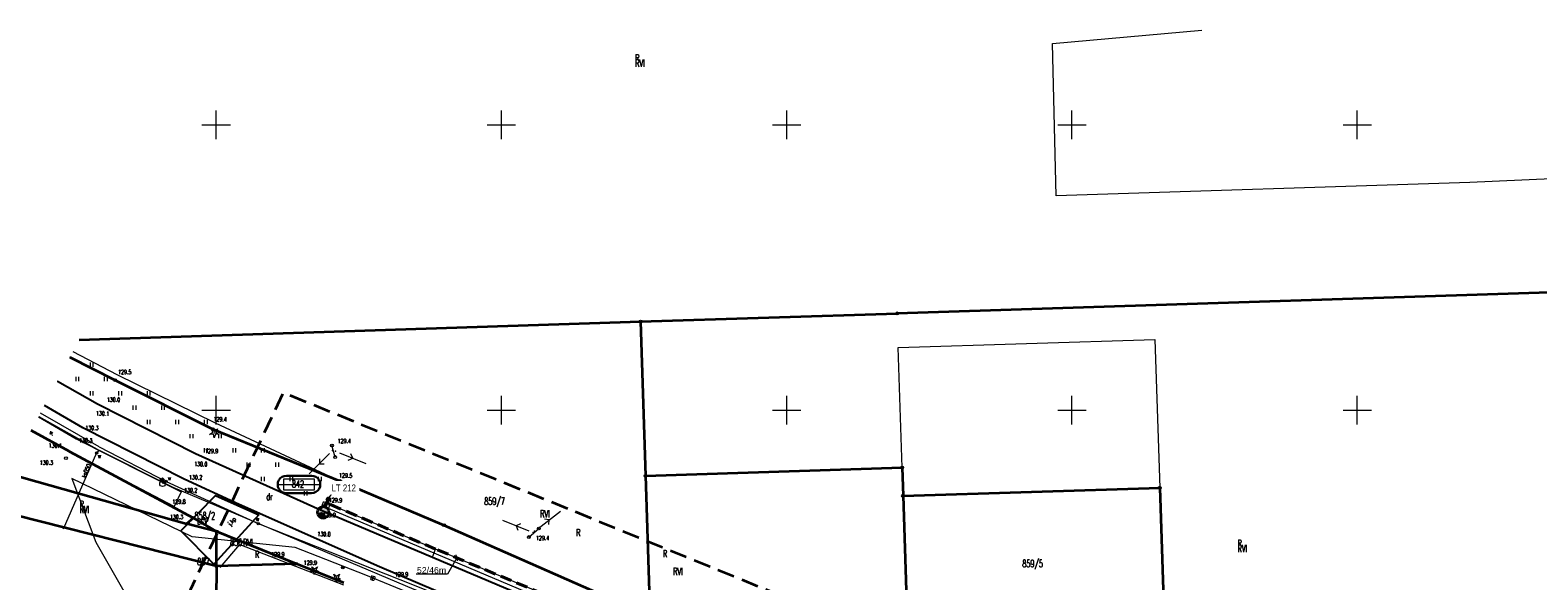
# Model space of a CAD drawing. Header units: metres. Extents: x 0 to 6497944, y 0 to 5963356.
# Tile 78 of 197: x 6496667 to 6496932, y 5963220 to 5963317. Entities that reach past the tile are written whole.
import ezdxf
from ezdxf import colors
from ezdxf.entities.mleader import LeaderData, LeaderLine
from ezdxf.math import Vec2, Vec3

# ---------------------------------------------------------------- set-up
doc = ezdxf.new("R2010")
doc.units = ezdxf.units.M
doc.header["$MEASUREMENT"] = 0
doc.linetypes.add('L_0_04', pattern=[1.5, 1, -0.5])
doc.layers.get('0').update_dxf_attribs({"color": 8, "linetype": 'CONTINUOUS', "lineweight": 13})
doc.layers.get('DEFPOINTS').update_dxf_attribs({"linetype": 'CONTINUOUS', "lineweight": 0, "true_color": 0xffffff})
for name, color, linetype, lineweight in [('209_OPIS_KONTURU_KLASYFIKACYJNEGO', 8, 'CONTINUOUS', 13), ('210_OZNACZENIE_UzYTKU', 8, 'CONTINUOUS', 13), ('211_NR_DZIAlKI', 7, 'CONTINUOUS', 25), ('217_GRANICA_KONTURU_KLASYFIKCYJNEGO', 8, 'CONTINUOUS', 13), ('218_GRANICA_UzYTKU', 8, 'CONTINUOUS', 13), ('219_LINIA_GRANICY', 3, 'CONTINUOUS', 35), ('drzewo_iglaste__punkt_', 8, 'CONTINUOUS', 13), ('E_działki', 96, 'CONTINUOUS', 30), ('E_proj_opisy_ośw', 1, 'CONTINUOUS', 13), ('E_proj_opisy_ośw.', 7, 'CONTINUOUS', 13), ('E_proj_ośw_latarnia', 1, 'CONTINUOUS', 35), ('E_proj_ośw_linia_obw. 200', 1, 'L_0_04', 40), ('hydrant__punkt_', 5, 'CONTINUOUS', 13), ('JEZDNIA__POWIERZCHNIA_', 8, 'CONTINUOUS', 25), ('KIERUNEK_LINI_NAPOWIETRZNEJ', 1, 'CONTINUOUS', 13), ('OGRODZENIE_TRWAlE__LINIA_', 8, 'CONTINUOUS', 13), ('PRZEWoD_KANALIZACYJNY__LINIA_', 36, 'CONTINUOUS', 13), ('PRZEWoD_KANALIZACYJNY__LINIA__ATR1', 36, 'CONTINUOUS', 13), ('PRZEWoD_TELEKOMUNIKACYJNY__LINIA_', 30, 'CONTINUOUS', 13), ('PRZEWoD_TELEKOMUNIKACYJNY__LINIA__ATR1', 30, 'CONTINUOUS', 13), ('PRZEWoD_WODOCIaGOWY__LINIA_', 5, 'CONTINUOUS', 13), ('PRZEWoD_WODOCIaGOWY__LINIA__ATR1', 5, 'CONTINUOUS', 13), ('PUNKT_WYSOKOsCIOWY_NATURALNY_ATR2', 8, 'CONTINUOUS', 13), ('RoW_PRZYDROzNY__POWIERZCHNIA_', 8, 'CONTINUOUS', 13), ('RoW_PRZYDROzNY__POWIERZCHNIA__ATR17', 8, 'CONTINUOUS', 13), ('siatka', 8, 'CONTINUOUS', 13), ('slup__punkt_', 8, 'CONTINUOUS', 13), ('SlUP_laCZONY__LINIA_', 1, 'CONTINUOUS', 13), ('slup_laczony__linia____symbol', 1, 'CONTINUOUS', 13), ('TRAWNIK__POWIERZCHNIA_', 8, 'CONTINUOUS', 13), ('trawnik__powierzchnia____symbol', 8, 'CONTINUOUS', 13), ('ZAKRES', 190, 'L_0_04', 35), ('zasuwa___siec_kanalizacyjna__punkt_', 36, 'CONTINUOUS', 13), ('ZASUWA___SIEC_KANALIZACYJNA__PUNKT__ATR17', 36, 'CONTINUOUS', 13), ('zasuwa___siec_wodociagowa__punkt_', 5, 'CONTINUOUS', 13), ('ZASUWA___SIEC_WODOCIaGOWA__PUNKT__ATR17', 5, 'CONTINUOUS', 13)]:
    doc.layers.add(name, color=color, linetype=linetype, lineweight=lineweight)
doc.layers.add('E_pomocnicza', color=3, linetype='CONTINUOUS', lineweight=13, plot=False)
doc.styles.add('Andy', font='arial.ttf', dxfattribs={"height": 2})
doc.styles.add('Narrow', font='ARIALN.TTF', dxfattribs={"height": 2})
doc.styles.get("Standard").update_dxf_attribs({"font": 'simplex.shx'})

# ---------------------------------------------------------------- blocks, each defined once
blk = doc.blocks.new('DIG')
at = {"color": 0, "linetype": 'Continuous', "lineweight": 18, "flags": 128}
blk.add_lwpolyline([(-1, 1.3), (0, 0.6), (1, 1.3), (0.5, 0.2), (1.4, -0.4), (0.3, -0.4), (0, -1.5), (-0.3, -0.4), (-1.4, -0.4), (-0.5, 0.2), (-1, 1.3)], dxfattribs=at)
at = {"color": 0, "linetype": 'Continuous', "lineweight": 18}
blk.add_circle((0, 0), 0.1, dxfattribs=at)
blk = doc.blocks.new('PNN')
at = {"color": 0, "linetype": 'Continuous', "lineweight": 18, "flags": 128}
for points in [[(1.5, 0), (11.5, 0)], [(5.3, -1.2), (6.5, 0), (5.3, 1.2)]]:
    blk.add_lwpolyline(points, dxfattribs=at)
blk = doc.blocks.new('BUIB04_01')
at = {"color": 0, "linetype": 'Continuous', "lineweight": 18}
blk.add_circle((0, 0), 0.5, dxfattribs=at)
blk = doc.blocks.new('GRT')
at = {"color": 0, "linetype": 'Continuous', "lineweight": 18}
blk.add_circle((0, 0), 0.5, dxfattribs=at)
blk = doc.blocks.new('GRO')
at = {"color": 0, "linetype": 'Continuous', "lineweight": 13}
blk.add_circle((0, 0), 0.1, dxfattribs=at)
blk = doc.blocks.new('A$C5E955987')
at = {"layer": 'E_proj_ośw_latarnia'}
blk.add_hatch(color=256, dxfattribs=at).paths.add_polyline_path([(0.07, 1.38, 0.389707), (0.56, 0.11), (0.56, 0.11, 0.683546)])
at = {"layer": 'E_proj_ośw_latarnia', "true_color": 0xffffff}
h = blk.add_hatch(color=7, dxfattribs=at)
h.dxf.hatch_style = 1
h.paths.add_polyline_path([(3.22, 1.82, 1), (3.41, 1.89, 1)], flags=0)
h.paths.add_polyline_path([(3.2, 1.61), (3.57, 1.74), (3.43, 2.11), (3.06, 1.98)])
h.paths.add_polyline_path([(3.22, 1.82, -1), (3.41, 1.89, -1)], flags=16)
h.paths.add_polyline_path([(0.07, 1.38, -0.683546), (0.56, 0.11, 0.679532), (1.95, 1.36, 0.687575)])
h = blk.add_hatch(color=7, dxfattribs=at)
h.dxf.hatch_style = 1
h.paths.add_polyline_path([(3.22, 1.82, 1), (3.41, 1.89, 1)])
at = {"layer": 'E_proj_ośw_latarnia'}
blk.add_lwpolyline([(0.07, 1.38, 0.389707), (0.56, 0.11), (0.56, 0.11, 0.683546)], format="xyb", close=True, dxfattribs=at)
at = {"layer": 'E_proj_ośw_latarnia', "flags": 128}
blk.add_lwpolyline([(3.13, 1.79), (1.95, 1.36)], dxfattribs=at)
at = {"layer": 'E_proj_ośw_latarnia'}
blk.add_lwpolyline([(3.57, 1.74), (3.2, 1.61), (3.06, 1.98), (3.43, 2.11)], close=True, dxfattribs=at)
for centre, radius in [((1.01, 1.01), 1.01), ((3.32, 1.86), 0.0984)]:
    blk.add_circle(centre, radius, dxfattribs=at)
blk = doc.blocks.new('*U21')
at = {"linetype": 'Continuous', "flags": 128}
blk.add_lwpolyline([(0.39, -1.12, -1.023376), (0.39, 1.12), (3.64, 1.12, -1.000213), (3.64, -1.12)], format="xyb", close=True, dxfattribs=at)
at = {"layer": 'E_pomocnicza', "color": 7, "lineweight": 0, "true_color": 0xffffff, "flags": 128}
for points in [[(-0.73, 0), (4.75, 0)], [(0, 0.7), (0, -0.7), (4.03, -0.7), (4.03, 0.7), (0, 0.7)]]:
    blk.add_lwpolyline(points, dxfattribs=at)
blk = doc.blocks.new('_None')
blk = doc.blocks.new('_Oblique')
at = {"color": 0, "linetype": 'ByBlock', "lineweight": -2}
blk.add_line((-0.5, -0.5), (0.5, 0.5), dxfattribs=at)

msp = doc.modelspace()

# ---------------------------------------------------------------- linework, layer by layer
at = {"layer": '217_GRANICA_KONTURU_KLASYFIKCYJNEGO', "flags": 128}
for points in [[(6496846.59, 5963314.21), (6496872.78, 5963316.56)], [(6496847.25, 5963287.55), (6496846.59, 5963314.21)], [(6496919.7, 5963289.87), (6496847.25, 5963287.55)], [(6496954.81, 5963291.46), (6496919.7, 5963289.87)], [(6496819.37, 5963266.97), (6496957.3, 5963271.41)], [(6496774.4, 5963265.52), (6496819.37, 5963266.97)], [(6496676, 5963262.35), (6496774.4, 5963265.52)], [(6496819.56, 5963260.97), (6496864.54, 5963262.42)], [(6496820.24, 5963239.98), (6496819.56, 5963260.97)], [(6496864.54, 5963262.42), (6496865.38, 5963236.43)], [(6496674.38, 5963259.28), (6496682.32, 5963255.26)], [(6496682.32, 5963255.26), (6496699.42, 5963246.69)], [(6496674.32, 5963242.75), (6496667.61, 5963246.46)], [(6496699.42, 5963246.69), (6496721.72, 5963237.61)], [(6496695.99, 5963231.16), (6496674.32, 5963242.75)], [(6496820.4, 5963234.99), (6496820.24, 5963239.98)], [(6496663.62, 5963238.91), (6496694.86, 5963230.11)], [(6496721.72, 5963237.61), (6496739.93, 5963229.89)], [(6496865.38, 5963236.43), (6496820.4, 5963234.99)], [(6496660.35, 5963232.72), (6496700.08, 5963222.71)], [(6496694.86, 5963230.11), (6496695.99, 5963231.16)], [(6496694.86, 5963230.11), (6496700.09, 5963228.76)], [(6496700.09, 5963228.76), (6496695.99, 5963231.16)], [(6496700.08, 5963222.71), (6496700.09, 5963228.76)], [(6496714.03, 5963223.11), (6496700.09, 5963228.76)], [(6496739.93, 5963229.89), (6496767.28, 5963217.87)], [(6496700.08, 5963222.71), (6496699.85, 5963198.51)], [(6496700.08, 5963222.71), (6496714.03, 5963223.11)], [(6496722.37, 5963219.76), (6496714.03, 5963223.11)]]:
    msp.add_lwpolyline(points, dxfattribs=at)
at = {"layer": '218_GRANICA_UzYTKU', "flags": 128}
for points in [[(6496846.59, 5963314.21), (6496872.78, 5963316.56)], [(6496847.25, 5963287.55), (6496846.59, 5963314.21)], [(6496919.7, 5963289.87), (6496847.25, 5963287.55)], [(6496954.81, 5963291.46), (6496919.7, 5963289.87)], [(6496819.37, 5963266.97), (6496957.3, 5963271.41)], [(6496774.4, 5963265.52), (6496819.37, 5963266.97)], [(6496676, 5963262.35), (6496774.4, 5963265.52)], [(6496819.56, 5963260.97), (6496864.54, 5963262.42)], [(6496820.24, 5963239.98), (6496819.56, 5963260.97)], [(6496864.54, 5963262.42), (6496865.38, 5963236.43)], [(6496682.32, 5963255.26), (6496674.38, 5963259.28)], [(6496699.42, 5963246.69), (6496682.32, 5963255.26)], [(6496674.32, 5963242.75), (6496667.61, 5963246.46)], [(6496721.72, 5963237.61), (6496699.42, 5963246.69)], [(6496695.99, 5963231.16), (6496674.32, 5963242.75)], [(6496820.4, 5963234.99), (6496820.24, 5963239.98)], [(6496663.62, 5963238.91), (6496694.86, 5963230.11)], [(6496739.93, 5963229.89), (6496721.72, 5963237.61)], [(6496865.38, 5963236.43), (6496820.4, 5963234.99)], [(6496660.35, 5963232.72), (6496700.08, 5963222.71)], [(6496694.86, 5963230.11), (6496695.99, 5963231.16)], [(6496694.86, 5963230.11), (6496700.09, 5963228.76)], [(6496700.09, 5963228.76), (6496695.99, 5963231.16)], [(6496700.08, 5963222.71), (6496700.09, 5963228.76)], [(6496714.03, 5963223.11), (6496700.09, 5963228.76)], [(6496767.28, 5963217.87), (6496739.93, 5963229.89)], [(6496700.08, 5963222.71), (6496699.85, 5963198.51)], [(6496700.08, 5963222.71), (6496714.03, 5963223.11)], [(6496722.37, 5963219.76), (6496714.03, 5963223.11)]]:
    msp.add_lwpolyline(points, dxfattribs=at)
at = {"layer": '219_LINIA_GRANICY', "flags": 128}
for points in [[(6496957.3, 5963271.41), (6496819.37, 5963266.97)], [(6496774.4, 5963265.52), (6496819.37, 5963266.97)], [(6496676, 5963262.35), (6496774.4, 5963265.52)], [(6496774.4, 5963265.52), (6496775.26, 5963238.54)], [(6496674.38, 5963259.28), (6496682.32, 5963255.26)], [(6496682.32, 5963255.26), (6496699.42, 5963246.69)], [(6496674.32, 5963242.75), (6496667.61, 5963246.46)], [(6496699.42, 5963246.69), (6496721.72, 5963237.61)], [(6496674.32, 5963242.75), (6496695.99, 5963231.16)], [(6496775.26, 5963238.54), (6496820.24, 5963239.98)], [(6496820.24, 5963239.98), (6496820.4, 5963234.99)], [(6496663.62, 5963238.91), (6496694.86, 5963230.11)], [(6496721.72, 5963237.61), (6496739.93, 5963229.89)], [(6496775.26, 5963238.54), (6496776.03, 5963214.63)], [(6496820.4, 5963234.99), (6496865.38, 5963236.43)], [(6496820.4, 5963234.99), (6496821.23, 5963209.24)], [(6496865.38, 5963236.43), (6496866.42, 5963204.23)], [(6496700.08, 5963222.71), (6496660.35, 5963232.72)], [(6496694.86, 5963230.11), (6496695.99, 5963231.16)], [(6496700.09, 5963228.76), (6496694.86, 5963230.11)], [(6496700.09, 5963228.76), (6496695.99, 5963231.16)], [(6496700.08, 5963222.71), (6496700.09, 5963228.76)], [(6496714.03, 5963223.11), (6496700.09, 5963228.76)], [(6496739.93, 5963229.89), (6496767.28, 5963217.87)], [(6496700.08, 5963222.71), (6496699.85, 5963198.51)], [(6496714.03, 5963223.11), (6496700.08, 5963222.71)], [(6496722.37, 5963219.76), (6496714.03, 5963223.11)]]:
    msp.add_lwpolyline(points, dxfattribs=at)
at = {"layer": 'DEFPOINTS', "linetype": 'Continuous'}
for points in [[(6496718.27, 5963232.59), (6496718.82, 5963233.99)], [(6497088.04, 5963087.57), (6497060.05, 5963098.83), (6497042.3, 5963105.91), (6497018.38, 5963115.11), (6496987.88, 5963126.75), (6496948.56, 5963142.25), (6496913.72, 5963155.87), (6496877.69, 5963170.07), (6496842.01, 5963184.2), (6496806.21, 5963198.27), (6496777.12, 5963209.77), (6496767.44, 5963213.65), (6496738.46, 5963225.7), (6496718.82, 5963233.99)], [(6496946.34, 5963142.53), (6496899.76, 5963160.7), (6496900.19, 5963161.78), (6496899.77, 5963160.7), (6496853.19, 5963178.88), (6496853.58, 5963180.13), (6496853.19, 5963178.88), (6496806.7, 5963197.29), (6496807.2, 5963198.56), (6496806.7, 5963197.29), (6496760.21, 5963215.69), (6496760.72, 5963216.97), (6496760.21, 5963215.69), (6496719.72, 5963232.79), (6496720.01, 5963233.48)], [(6496737.91, 5963224.3), (6496738.46, 5963225.7)]]:
    msp.add_lwpolyline(points, dxfattribs=at)
at = {"layer": 'drzewo_iglaste__punkt_', "flags": 128}
for points in [[(6496698.87, 5963245.78), (6496699.42, 5963246.14)], [(6496699.52, 5963245.8), (6496698.87, 5963245.78)], [(6496699.42, 5963246.14), (6496699.2, 5963246.75)], [(6496699.2, 5963246.75), (6496699.7, 5963246.34)], [(6496699.69, 5963245.17), (6496699.52, 5963245.8)], [(6496699.87, 5963245.8), (6496699.69, 5963245.17)], [(6496699.7, 5963246.34), (6496700.22, 5963246.74)], [(6496700.52, 5963245.76), (6496699.87, 5963245.8)], [(6496700.22, 5963246.74), (6496699.98, 5963246.13)], [(6496699.98, 5963246.13), (6496700.52, 5963245.76)]]:
    msp.add_lwpolyline(points, dxfattribs=at)
at = {"layer": 'drzewo_iglaste__punkt_'}
msp.add_circle((6496699.7, 5963246.04), 0.05, dxfattribs=at)
for p in [(6496717.25, 5963221.94, 130.27), (6496721.12, 5963220.63, 129.52)]:
    msp.add_point(p, dxfattribs=at)
at = {"layer": 'E_proj_ośw_linia_obw. 200', "ltscale": 2, "transparency": 33554687}
msp.add_lwpolyline([(6496945.98, 5963143.26), (6496913.72, 5963155.87), (6496900.48, 5963161.09, -0.40782), (6496900.25, 5963161.93, -0.383034), (6496899.48, 5963161.48), (6496877.69, 5963170.07), (6496853.92, 5963179.48, -0.389161), (6496853.69, 5963180.32, -0.368192), (6496852.96, 5963179.86), (6496842, 5963184.18), (6496807.47, 5963197.77, -0.385605), (6496807.22, 5963198.62, -0.323522), (6496806.5, 5963198.15), (6496777.12, 5963209.77), (6496767.44, 5963213.65), (6496761.01, 5963216.32, -0.384905), (6496760.79, 5963217.16, -0.357019), (6496760.05, 5963216.71), (6496738.46, 5963225.7), (6496719.92, 5963233.52, -0.426566), (6496719.67, 5963234.4, -1.422758)], format="xyb", dxfattribs=at)
at = {"layer": 'hydrant__punkt_', "flags": 128}
for points in [[(6496690.62, 5963238.14), (6496690.27, 5963237.79)], [(6496690.62, 5963237.64), (6496690.62, 5963238.14)], [(6496690.62, 5963238.14), (6496690.97, 5963237.79)]]:
    msp.add_lwpolyline(points, dxfattribs=at)
at = {"layer": 'hydrant__punkt_'}
msp.add_circle((6496690.62, 5963237.14), 0.5, dxfattribs=at)
at = {"layer": 'JEZDNIA__POWIERZCHNIA_', "flags": 128}
for points in [[(6496672.18, 5963255.1), (6496679.24, 5963251.14), (6496696.42, 5963242.4), (6496718.27, 5963232.59), (6496757.55, 5963216.01), (6496766.89, 5963212.25)], [(6496773.11, 5963209.74), (6496774.89, 5963207.29), (6496774.9, 5963203.5), (6496755.11, 5963211.33), (6496728.65, 5963222.58), (6496704.07, 5963233.51), (6496694.42, 5963237.93), (6496676.66, 5963246.9), (6496669.91, 5963250.82)], [(6496707.51, 5963231.69), (6496699.58, 5963223.05), (6496693.8, 5963228.9), (6496699.88, 5963235.07), (6496707.51, 5963231.69)]]:
    msp.add_lwpolyline(points, dxfattribs=at)
at = {"layer": 'KIERUNEK_LINI_NAPOWIETRZNEJ'}
for p in [(6496720.4, 5963242.94), (6496720.94, 5963242.82), (6496755.59, 5963228.57), (6496755.83, 5963228.81)]:
    msp.add_point(p, dxfattribs=at)
at = {"layer": 'OGRODZENIE_TRWAlE__LINIA_', "flags": 128}
msp.add_lwpolyline([(6496700.72, 5963222.46), (6496704.15, 5963226.52), (6496722.34, 5963219.45)], dxfattribs=at)
at = {"layer": 'PRZEWoD_KANALIZACYJNY__LINIA_', "flags": 128}
for points in [[(6496668.91, 5963248.92), (6496679.54, 5963242.96)], [(6496679.54, 5963242.96), (6496679.05, 5963242.53), (6496676.01, 5963235.59), (6496673.22, 5963229.18)], [(6496774.9, 5963202.73), (6496752.44, 5963211.61), (6496734.69, 5963218.61), (6496692.49, 5963236.5), (6496679.54, 5963242.96)]]:
    msp.add_lwpolyline(points, dxfattribs=at)
at = {"layer": 'PRZEWoD_TELEKOMUNIKACYJNY__LINIA_', "flags": 128}
msp.add_lwpolyline([(6496771.49, 5963202.48), (6496747.55, 5963212.35), (6496726.24, 5963221.11), (6496713.87, 5963225.96), (6496695.81, 5963227.81), (6496674.69, 5963238.03), (6496678.91, 5963226.93), (6496684.28, 5963217.5)], dxfattribs=at)
at = {"layer": 'PRZEWoD_WODOCIaGOWY__LINIA_', "flags": 128}
for points in [[(6496679.52, 5963243.61), (6496669.21, 5963249.49)], [(6496679.52, 5963243.61), (6496691.25, 5963237.53), (6496707.4, 5963230.16), (6496734.74, 5963219.39), (6496752.72, 5963212.06), (6496774.9, 5963203.29)], [(6496691.25, 5963237.53), (6496690.77, 5963237.44), (6496690.62, 5963237.14)]]:
    msp.add_lwpolyline(points, dxfattribs=at)
at = {"layer": 'RoW_PRZYDROzNY__POWIERZCHNIA_', "flags": 128}
msp.add_lwpolyline([(6496668.86, 5963248.83), (6496675.47, 5963244.98), (6496693.9, 5963235.73), (6496692.65, 5963233.15), (6496674.32, 5963242.75)], dxfattribs=at)
at = {"layer": 'siatka', "flags": 128}
for points in [[(6496697.5, 5963300), (6496702.5, 5963300)], [(6496700, 5963297.5), (6496700, 5963302.5)], [(6496747.5, 5963300), (6496752.5, 5963300)], [(6496750, 5963297.5), (6496750, 5963302.5)], [(6496797.5, 5963300), (6496802.5, 5963300)], [(6496800, 5963297.5), (6496800, 5963302.5)], [(6496847.5, 5963300), (6496852.5, 5963300)], [(6496850, 5963297.5), (6496850, 5963302.5)], [(6496897.5, 5963300), (6496902.5, 5963300)], [(6496900, 5963297.5), (6496900, 5963302.5)], [(6496700, 5963247.5), (6496700, 5963252.5)], [(6496750, 5963247.5), (6496750, 5963252.5)], [(6496800, 5963247.5), (6496800, 5963252.5)], [(6496850, 5963247.5), (6496850, 5963252.5)], [(6496900, 5963247.5), (6496900, 5963252.5)], [(6496697.5, 5963250), (6496702.5, 5963250)], [(6496747.5, 5963250), (6496752.5, 5963250)], [(6496797.5, 5963250), (6496802.5, 5963250)], [(6496847.5, 5963250), (6496852.5, 5963250)], [(6496897.5, 5963250), (6496902.5, 5963250)]]:
    msp.add_lwpolyline(points, dxfattribs=at)
at = {"layer": 'slup__punkt_'}
msp.add_circle((6496673.69, 5963241.61), 0.25, dxfattribs=at)
msp.add_point((6496722.21, 5963222.46, 129.7), dxfattribs=at)
at = {"layer": 'SlUP_laCZONY__LINIA_', "flags": 128}
for points in [[(6496720.88, 5963241.8), (6496720.31, 5963243.84)], [(6496720.88, 5963241.8), (6496720.31, 5963243.84)], [(6496754.81, 5963227.8), (6496756.56, 5963229.29)], [(6496754.81, 5963227.8), (6496756.56, 5963229.29)]]:
    msp.add_lwpolyline(points, dxfattribs=at)
at = {"layer": 'slup_laczony__linia____symbol'}
for centre in [(6496720.31, 5963243.84), (6496720.88, 5963241.8), (6496756.56, 5963229.29), (6496754.81, 5963227.8)]:
    msp.add_circle(centre, 0.25, dxfattribs=at)
at = {"layer": 'TRAWNIK__POWIERZCHNIA_', "flags": 128}
msp.add_lwpolyline([(6496674.91, 5963260.28), (6496682.62, 5963256.29), (6496699.84, 5963247.77), (6496721.73, 5963237.61), (6496718.27, 5963232.59), (6496696.42, 5963242.4), (6496679.24, 5963251.14), (6496672.18, 5963255.1)], dxfattribs=at)
at = {"layer": 'trawnik__powierzchnia____symbol', "flags": 128}
for points in [[(6496677.97, 5963257.59), (6496677.97, 5963258.34)], [(6496678.47, 5963257.59), (6496678.47, 5963258.34)], [(6496675.47, 5963255.09), (6496675.47, 5963255.84)], [(6496675.97, 5963255.09), (6496675.97, 5963255.84)], [(6496680.47, 5963255.09), (6496680.47, 5963255.84)], [(6496680.97, 5963255.09), (6496680.97, 5963255.84)], [(6496677.97, 5963252.59), (6496677.97, 5963253.34)], [(6496678.47, 5963252.59), (6496678.47, 5963253.34)], [(6496682.97, 5963252.59), (6496682.97, 5963253.34)], [(6496683.47, 5963252.59), (6496683.47, 5963253.34)], [(6496687.97, 5963252.59), (6496687.97, 5963253.34)], [(6496688.47, 5963252.59), (6496688.47, 5963253.34)], [(6496685.47, 5963250.09), (6496685.47, 5963250.84)], [(6496685.97, 5963250.09), (6496685.97, 5963250.84)], [(6496690.47, 5963250.09), (6496690.47, 5963250.84)], [(6496690.97, 5963250.09), (6496690.97, 5963250.84)], [(6496687.97, 5963247.59), (6496687.97, 5963248.34)], [(6496688.47, 5963247.59), (6496688.47, 5963248.34)], [(6496692.97, 5963247.59), (6496692.97, 5963248.34)], [(6496693.47, 5963247.59), (6496693.47, 5963248.34)], [(6496697.97, 5963247.59), (6496697.97, 5963248.34)], [(6496698.47, 5963247.59), (6496698.47, 5963248.34)], [(6496695.47, 5963245.09), (6496695.47, 5963245.84)], [(6496695.97, 5963245.09), (6496695.97, 5963245.84)], [(6496700.47, 5963245.09), (6496700.47, 5963245.84)], [(6496700.97, 5963245.09), (6496700.97, 5963245.84)], [(6496697.97, 5963242.59), (6496697.97, 5963243.34)], [(6496698.47, 5963242.59), (6496698.47, 5963243.34)], [(6496702.97, 5963242.59), (6496702.97, 5963243.34)], [(6496703.47, 5963242.59), (6496703.47, 5963243.34)], [(6496707.97, 5963242.59), (6496707.97, 5963243.34)], [(6496708.47, 5963242.59), (6496708.47, 5963243.34)], [(6496705.47, 5963240.09), (6496705.47, 5963240.84)], [(6496705.97, 5963240.09), (6496705.97, 5963240.84)], [(6496710.47, 5963240.09), (6496710.47, 5963240.84)], [(6496710.97, 5963240.09), (6496710.97, 5963240.84)], [(6496707.97, 5963237.59), (6496707.97, 5963238.34)], [(6496708.47, 5963237.59), (6496708.47, 5963238.34)], [(6496712.97, 5963237.59), (6496712.97, 5963238.34)], [(6496713.47, 5963237.59), (6496713.47, 5963238.34)], [(6496717.97, 5963237.59), (6496717.97, 5963238.34)], [(6496718.47, 5963237.59), (6496718.47, 5963238.34)], [(6496715.47, 5963235.09), (6496715.47, 5963235.84)], [(6496715.97, 5963235.09), (6496715.97, 5963235.84)]]:
    msp.add_lwpolyline(points, dxfattribs=at)
at = {"layer": 'ZAKRES', "ltscale": 3, "flags": 128}
msp.add_lwpolyline([(6497692.5, 5963219.5), (6497716, 5963186.5), (6497672.2, 5963172.1), (6497502, 5963111.8), (6497349, 5963052), (6497312.6, 5963038.4), (6497228.6, 5963030.4), (6497133.5, 5963045.2), (6496948.4, 5963119.5), (6496936.6, 5963083.2), (6496927.9, 5963075.7), (6496873, 5963095.9), (6496849.7, 5963104.2), (6496824.8, 5963105.1), (6496784.8, 5963107.4), (6496786.6, 5963174.3), (6496788.5, 5963184), (6496695.2, 5963217.9), (6496711.8, 5963253.1), (6496961, 5963151.5), (6497143.1, 5963082.8), (6497228.1, 5963066.8), (6497302.3, 5963072), (6497492.1, 5963142.6)], close=True, dxfattribs=at)
at = {"layer": 'zasuwa___siec_kanalizacyjna__punkt_'}
msp.add_circle((6496679.05, 5963242.53), 0.2, dxfattribs=at)
at = {"layer": 'zasuwa___siec_wodociagowa__punkt_'}
for centre in [(6496690.77, 5963237.44), (6496691.25, 5963237.53), (6496707.4, 5963230.16)]:
    msp.add_circle(centre, 0.2, dxfattribs=at)

# ---------------------------------------------------------------- block references
at = {"xscale": 0.5, "yscale": 0.5, "zscale": 0.5}
for name, p in [('GRT', (6496774.4, 5963265.52)), ('GRT', (6496819.37, 5963266.97)), ('GRT', (6496682.32, 5963255.26)), ('GRT', (6496699.42, 5963246.69)), ('GRO', (6496674.32, 5963242.75)), ('GRT', (6496820.24, 5963239.98)), ('GRT', (6496721.72, 5963237.61)), ('GRT', (6496775.26, 5963238.54)), ('GRT', (6496865.38, 5963236.43)), ('GRT', (6496820.4, 5963234.99)), ('GRT', (6496695.99, 5963231.16)), ('GRT', (6496694.86, 5963230.11)), ('GRT', (6496700.09, 5963228.76)), ('GRT', (6496739.93, 5963229.89)), ('GRT', (6496714.03, 5963223.11)), ('GRT', (6496700.08, 5963222.71))]:
    msp.add_blockref(name, p, dxfattribs=at)
at = {"layer": 'drzewo_iglaste__punkt_', "xscale": 0.5, "yscale": 0.5, "zscale": 0.5}
for p in [(6496717.25, 5963221.94), (6496721.12, 5963220.63)]:
    msp.add_blockref('DIG', p, dxfattribs=at)
at = {"layer": 'E_działki', "xscale": 1.35355978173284, "yscale": 1.35355978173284, "zscale": 1.35355978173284}
msp.add_blockref('*U21', (6496711.82, 5963237.01), dxfattribs=at)
at = {"layer": 'E_proj_ośw_latarnia', "rotation": 48.26325779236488}
msp.add_blockref('A$C5E955987', (6496718.85, 5963230.69), dxfattribs=at)
at = {"layer": 'KIERUNEK_LINI_NAPOWIETRZNEJ', "xscale": 0.5, "yscale": 0.5, "zscale": 0.5}
for p, rotation in [((6496720.4, 5963242.94), 225), ((6496720.94, 5963242.82), 338), ((6496755.59, 5963228.57), 158), ((6496755.83, 5963228.81), 38)]:
    msp.add_blockref('PNN', p, dxfattribs=dict(at, rotation=rotation))
at = {"layer": 'slup__punkt_', "xscale": 0.5, "yscale": 0.5, "zscale": 0.5}
msp.add_blockref('BUIB04_01', (6496722.21, 5963222.46), dxfattribs=at)

# ---------------------------------------------------------------- texts
at = {"layer": '209_OPIS_KONTURU_KLASYFIKACYJNEGO', "width": 0.66}
for s, p in [('RVI', (6496773.44, 5963310.15)), ('RVI', (6496773.44, 5963310.15)), ('RVI', (6496676.08, 5963232)), ('LsV', (6496696.67, 5963230.03)), ('RVI', (6496756.8, 5963231.25)), ('RVI', (6496704.72, 5963226.24)), ('RVI', (6496879.02, 5963225.16)), ('RVI', (6496879.02, 5963225.16)), ('RVI', (6496879.02, 5963225.16)), ('RVI', (6496879.02, 5963225.16)), ('RVI', (6496780.1, 5963221.15))]:
    msp.add_text(s, height=1.25, dxfattribs=at).set_placement(p)
at = {"layer": '210_OZNACZENIE_UzYTKU', "width": 0.66}
for s, p in [('R', (6496773.44, 5963311.05)), ('R', (6496773.44, 5963311.05)), ('R', (6496773.44, 5963311.05)), ('R', (6496676.08, 5963232.9)), ('dr', (6496708.8, 5963234.25)), ('Ls', (6496696.67, 5963230.03)), ('R', (6496763.1, 5963227.95)), ('R', (6496879.02, 5963226.06)), ('R', (6496879.02, 5963226.06)), ('R', (6496879.02, 5963226.06)), ('R', (6496879.02, 5963226.06)), ('R', (6496706.82, 5963224.14)), ('R', (6496778.3, 5963224.25))]:
    msp.add_text(s, height=1.25, dxfattribs=at).set_placement(p)
at = {"layer": '211_NR_DZIAlKI', "width": 0.66}
for s, p in [('842', (6496713.3, 5963236.45)), ('859/7', (6496747, 5963233.45)), ('858/2', (6496696.22, 5963230.89)), ('856', (6496702.45, 5963226.24)), ('857', (6496696.7, 5963222.85)), ('859/5', (6496841.3, 5963222.53))]:
    msp.add_text(s, height=1.25, dxfattribs=at).set_placement(p)
at = {"layer": 'JEZDNIA__POWIERZCHNIA_', "width": 0.7}
msp.add_text('j.kp', height=0.75, rotation=48.4, dxfattribs=at).set_placement((6496702.52, 5963229.74))
at = {"layer": 'PRZEWoD_KANALIZACYJNY__LINIA__ATR1', "width": 0.66}
msp.add_text('ksD50', height=0.75, rotation=67, dxfattribs=at).set_placement((6496677.12, 5963238.12))
at = {"layer": 'PRZEWoD_TELEKOMUNIKACYJNY__LINIA__ATR1', "width": 0.66}
msp.add_text('tD', height=0.75, rotation=337.8, dxfattribs=at).set_placement((6496726.92, 5963220.43))
at = {"layer": 'PRZEWoD_WODOCIaGOWY__LINIA__ATR1', "width": 0.66}
msp.add_text('w', height=0.75, rotation=63.4, dxfattribs=at).set_placement((6496690.66, 5963237.22))
at = {"layer": 'PUNKT_WYSOKOsCIOWY_NATURALNY_ATR2', "width": 0.66}
for s, rotation, p in [('129.5', 359.2, (6496682.81, 5963256.34)), ('130.1', 359.2, (6496678.93, 5963249.08)), ('130.0', 359.2, (6496680.84, 5963251.5)), ('130.3', 359.1, (6496677.06, 5963246.55)), ('130.3', 359.1, (6496677.06, 5963246.55)), ('129.4', 359.2, (6496699.54, 5963248.07)), ('130.3', 359.3, (6496675.98, 5963244.33)), ('129.4', 359.2, (6496721.29, 5963244.26)), ('130.1', 359.2, (6496670.65, 5963243.46)), ('129.9', 359.2, (6496698.03, 5963242.5)), ('130.3', 359.1, (6496669.08, 5963240.47)), ('130.0', 359.2, (6496696.14, 5963240.22)), ('130.2', 359.2, (6496695.24, 5963237.89)), ('129.5', 359.2, (6496721.52, 5963238.22)), ('129.8', 359.2, (6496692.32, 5963233.63)), ('130.2', 359.2, (6496694.38, 5963235.63)), ('129.9', 359.2, (6496719.75, 5963233.9)), ('130.3', 359.1, (6496691.89, 5963230.97)), ('129.9', 359.2, (6496718.66, 5963231.3)), ('129.9', 359.2, (6496718.66, 5963231.3)), ('130.0', 359.2, (6496717.74, 5963227.95)), ('129.4', 359.2, (6496756.04, 5963227.27)), ('129.9', 359.2, (6496709.66, 5963224.42)), ('129.9', 359.2, (6496715.34, 5963222.94)), ('129.9', 359.2, (6496731.33, 5963220.92))]:
    msp.add_text(s, height=0.75, rotation=rotation, dxfattribs=at).set_placement(p)
at = {"layer": 'RoW_PRZYDROzNY__POWIERZCHNIA__ATR17', "width": 0.66}
msp.add_text('w.', height=0.75, rotation=331.1, dxfattribs=at).set_placement((6496670.69, 5963245.93))
at = {"layer": 'ZASUWA___SIEC_KANALIZACYJNA__PUNKT__ATR17', "width": 0.66}
msp.add_text('w', height=0.75, dxfattribs=at).set_placement((6496679.24, 5963241.62))
at = {"layer": 'ZASUWA___SIEC_WODOCIaGOWA__PUNKT__ATR17', "width": 0.66}
for p in [(6496690.05, 5963237.52), (6496691.53, 5963237.75), (6496706.96, 5963230.58)]:
    msp.add_text('w', height=0.75, dxfattribs=at).set_placement(p)

# ---------------------------------------------------------------- next in the draw order: leaders
at = {"layer": 'E_proj_opisy_ośw', "lineweight": 13}
ml = msp.add_multileader_mtext('Standard', dxfattribs=at)
ml.set_content('{\\H1.1x;52/46m} ', color=256, style='Andy')
ml.set_leader_properties(color=256, linetype='CONTINUOUS', lineweight=-1)
ml.set_arrow_properties(name='OBLIQUE')
ml.build(insert=Vec2(0, 0))
ml.multileader.update_dxf_attribs({"has_dogleg": 0, "text_left_attachment_type": 6, "text_right_attachment_type": 6, "dogleg_length": 0.36, "arrow_head_size": 0.75})
ctx = ml.context
ctx.base_point, ctx.char_height, ctx.arrow_head_size, ctx.landing_gap_size, ctx.plane_origin = Vec3(6496734.98, 5963221.31), 1, 0.75, 0.3, Vec3(6496765.41, 5963205.47)
ctx.left_attachment, ctx.right_attachment, ctx.text_align_type = 6, 6, 1
notes = []
notes.append((ctx, [(0, (1, 1, 0), (6496740.9, 5963221.31), (-1, 0), 0.36, [(0, [(6496742.19, 5963224.17)], 0, [])])]))
ctx.mtext.insert, ctx.mtext.alignment, ctx.mtext.line_spacing_factor, ctx.mtext.line_spacing_style = Vec3(6496737.76, 5963222.53), 2, 0.9, 2
ctx.mtext.has_bg_fill, ctx.mtext.bg_color, ctx.mtext.bg_scale_factor, ctx.mtext.bg_transparency, ctx.mtext.use_window_bg_color = 1, -1073741824, 1.2, 0, 1
at = {"layer": 'E_proj_opisy_ośw.', "color": 10}
ml = msp.add_multileader_mtext('Standard', dxfattribs=at)
ml.set_content('\\A1;LT 212', color=10, style='Narrow')
ml.set_leader_properties(color=256)
ml.set_arrow_properties(name='NONE')
ml.build(insert=Vec2(0, 0))
ml.multileader.update_dxf_attribs({"leader_type": 0, "has_dogleg": 0, "has_text_frame": 1, "text_left_attachment_type": 3, "dogleg_length": 0.36, "arrow_head_size": 0, "scale": 0.7})
ctx = ml.context
ctx.base_point, ctx.scale, ctx.char_height, ctx.arrow_head_size, ctx.landing_gap_size, ctx.plane_origin = Vec3(6496719.81, 5963236.4), 0.7, 1.2, 0, 0.42, Vec3(6497570.01, 5963133.16)
ctx.left_attachment = 3
notes.append((ctx, [(0, (0, 0, 0), (0, 0), (1, 0), 1, [])]))
ctx.mtext.insert, ctx.mtext.line_spacing_factor, ctx.mtext.flow_direction = Vec3(6496720.23, 5963237), 0.266667, 5
ctx.mtext.has_bg_fill, ctx.mtext.bg_color, ctx.mtext.bg_scale_factor, ctx.mtext.bg_transparency, ctx.mtext.use_window_bg_color = 1, -1073741824, 1.5, 0, 1
for ctx, leaders in notes:
    for number, flags, end, landing, length, lines in leaders:
        leader = LeaderData()
        leader.index, (leader.has_last_leader_line, leader.has_dogleg_vector, leader.attachment_direction) = number, flags
        leader.last_leader_point, leader.dogleg_vector, leader.dogleg_length = Vec3(end), Vec3(landing), length
        for number, points, colour, breaks in lines:
            line = LeaderLine()
            line.index, line.vertices, line.color, line.breaks = number, Vec3.list(points), colors.encode_raw_color(colour), breaks
            leader.lines.append(line)
        ctx.leaders.append(leader)

doc.saveas('drawing.dxf')
